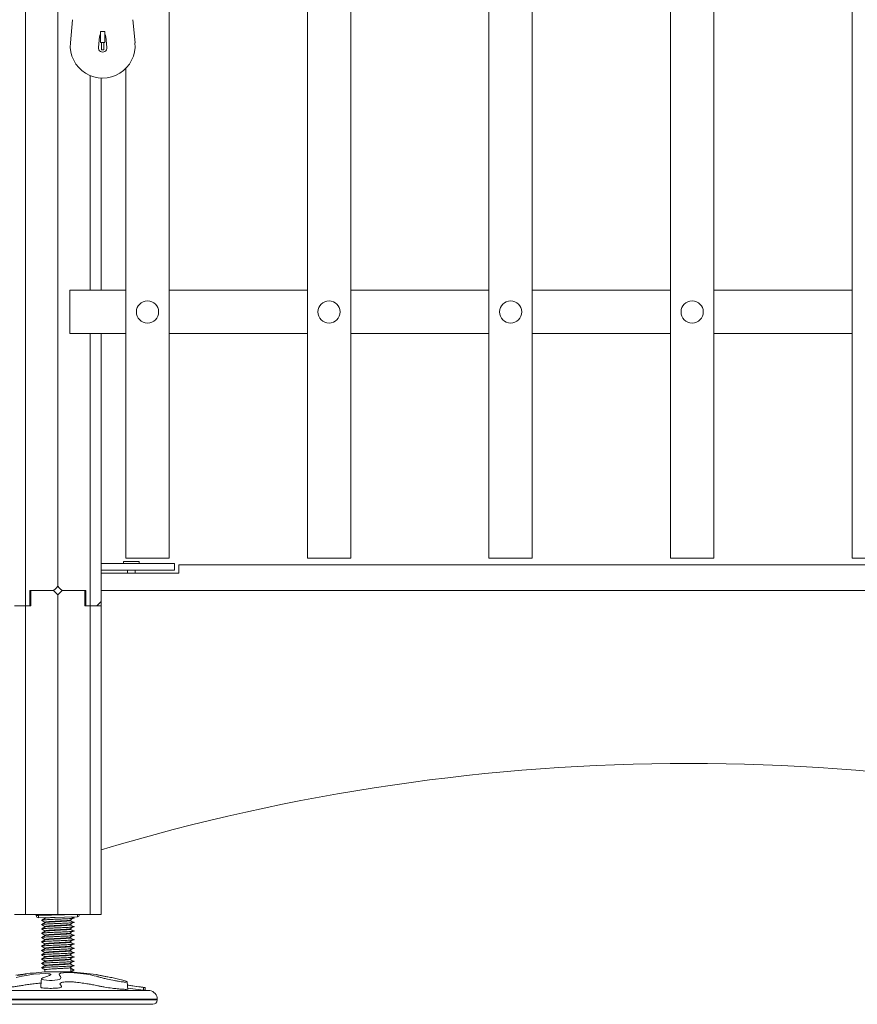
# Model space of a CAD drawing. Header units: millimetres. Extents: x 0 to 420, y 0 to 297.
# Tile 60 of 131: x 232 to 252, y 171 to 193. Entities that reach past the tile are written whole.
import ezdxf

# ---------------------------------------------------------------- set-up
doc = ezdxf.new("R2010")
doc.units = ezdxf.units.MM

msp = doc.modelspace()

# ---------------------------------------------------------------- linework, layer by layer
at = {"color": 7, "linetype": 'Continuous', "lineweight": 18}
for p, q in [((233.206, 180.201), (233.206, 209.001)), ((232.456, 208.751), (232.456, 179.751)), ((235.781, 208.351), (235.781, 180.851)), ((238.981, 180.851), (238.981, 208.351)), ((239.981, 208.351), (239.981, 180.851)), ((243.181, 180.851), (243.181, 208.351)), ((244.181, 208.351), (244.181, 180.851)), ((247.381, 180.851), (247.381, 208.351)), ((248.381, 208.351), (248.381, 180.851)), ((251.581, 180.851), (251.581, 208.351)), ((233.543, 193.314), (233.496, 192.779)), ((234.991, 192.779), (234.944, 193.314)), ((234.293, 193.038), (234.193, 193.038)), ((234.193, 192.788), (234.193, 193.038)), ((234.293, 192.788), (234.293, 193.038)), ((234.169, 192.921), (234.144, 192.673)), ((234.193, 192.788), (234.293, 192.788)), ((234.218, 192.613), (234.218, 192.788)), ((234.268, 192.788), (234.268, 192.613)), ((234.343, 192.673), (234.318, 192.921)), ((234.268, 192.613), (234.218, 192.613)), ((234.781, 180.851), (234.781, 192.19)), ((234.206, 187.051), (234.206, 191.964)), ((233.481, 186.051), (233.481, 187.051)), ((234.781, 187.051), (233.481, 187.051)), ((238.981, 187.051), (235.781, 187.051)), ((243.181, 187.051), (239.981, 187.051)), ((247.381, 187.051), (244.181, 187.051)), ((251.581, 187.051), (248.381, 187.051)), ((234.781, 186.051), (233.481, 186.051)), ((234.206, 179.851), (234.206, 186.051)), ((238.981, 186.051), (235.781, 186.051)), ((243.181, 186.051), (239.981, 186.051)), ((247.381, 186.051), (244.181, 186.051)), ((251.581, 186.051), (248.381, 186.051)), ((234.206, 180.726), (235.906, 180.726)), ((234.728, 180.776), (234.723, 180.771)), ((234.723, 180.771), (234.723, 180.726)), ((235.088, 180.771), (234.723, 180.771)), ((234.728, 180.776), (235.083, 180.776)), ((235.781, 180.851), (234.781, 180.851)), ((235.088, 180.771), (235.083, 180.776)), ((235.088, 180.726), (235.088, 180.771)), ((235.906, 180.726), (235.906, 180.576)), ((239.981, 180.851), (238.981, 180.851)), ((244.181, 180.851), (243.181, 180.851)), ((248.381, 180.851), (247.381, 180.851)), ((252.581, 180.851), (251.581, 180.851)), ((234.206, 180.576), (235.906, 180.576)), ((236.006, 180.501), (234.206, 180.501)), ((234.818, 180.576), (234.818, 180.501)), ((234.993, 180.501), (234.993, 180.576)), ((236.006, 180.701), (236.006, 180.501)), ((259.606, 180.701), (236.006, 180.701)), ((232.556, 180.101), (233.106, 180.101)), ((232.556, 179.751), (232.556, 180.101)), ((232.581, 180.101), (233.106, 180.101)), ((232.581, 179.751), (232.581, 180.101)), ((233.831, 180.101), (233.306, 180.101)), ((233.856, 180.101), (233.306, 180.101)), ((233.831, 179.751), (233.831, 180.101)), ((233.856, 179.751), (233.856, 180.101)), ((261.406, 180.101), (234.206, 180.101)), ((234.206, 180.101), (234.206, 174.101)), ((233.206, 180.001), (233.206, 172.601)), ((234.106, 179.751), (234.206, 179.851)), ((232.206, 179.751), (232.456, 179.751)), ((232.456, 179.751), (232.306, 179.751)), ((232.456, 172.601), (232.456, 179.751)), ((232.456, 179.751), (232.581, 179.751)), ((232.456, 179.751), (232.556, 179.751)), ((233.956, 179.751), (233.831, 179.751)), ((233.956, 179.751), (233.856, 179.751)), ((233.956, 172.601), (233.956, 179.751)), ((234.206, 179.751), (233.956, 179.751)), ((233.956, 179.751), (234.106, 179.751)), ((234.206, 179.751), (234.206, 172.601)), ((232.456, 172.601), (232.206, 172.601)), ((233.206, 172.601), (232.456, 172.601)), ((232.706, 172.578), (232.706, 172.601)), ((232.757, 172.578), (232.706, 172.578)), ((232.757, 172.578), (233.657, 172.601)), ((233.657, 172.551), (232.757, 172.528)), ((232.896, 172.531), (232.906, 172.526)), ((232.906, 172.526), (232.927, 172.532)), ((232.906, 172.526), (232.906, 172.517)), ((233.206, 172.601), (233.956, 172.601)), ((233.552, 172.528), (233.52, 172.548)), ((233.706, 172.601), (233.657, 172.601)), ((233.706, 172.601), (233.706, 172.601)), ((233.956, 172.601), (234.206, 172.601)), ((232.833, 172.47), (232.828, 172.471)), ((232.833, 172.37), (232.828, 172.371)), ((232.906, 172.426), (232.906, 172.417)), ((232.906, 172.326), (232.906, 172.317)), ((233.506, 172.466), (233.506, 172.476)), ((233.506, 172.366), (233.506, 172.376)), ((233.506, 172.266), (233.506, 172.276)), ((232.833, 172.27), (232.828, 172.271)), ((232.833, 172.17), (232.828, 172.171)), ((232.833, 172.07), (232.828, 172.071)), ((232.906, 172.226), (232.906, 172.217)), ((232.906, 172.126), (232.906, 172.117)), ((233.506, 172.166), (233.506, 172.176)), ((233.506, 172.066), (233.506, 172.076)), ((232.833, 171.97), (232.828, 171.971)), ((232.833, 171.87), (232.828, 171.871)), ((232.906, 172.026), (232.906, 172.017)), ((232.906, 171.926), (232.906, 171.917)), ((232.906, 171.826), (232.906, 171.817)), ((233.506, 171.966), (233.506, 171.976)), ((233.506, 171.866), (233.506, 171.876)), ((232.833, 171.77), (232.828, 171.771)), ((232.833, 171.67), (232.828, 171.671)), ((232.906, 171.726), (232.906, 171.717)), ((232.906, 171.626), (232.906, 171.617)), ((233.506, 171.766), (233.506, 171.776)), ((233.506, 171.666), (233.506, 171.676)), ((232.833, 171.57), (232.828, 171.571)), ((232.833, 171.47), (232.828, 171.471)), ((232.833, 171.37), (232.828, 171.371)), ((232.906, 171.526), (232.906, 171.517)), ((232.906, 171.426), (232.906, 171.417)), ((233.506, 171.566), (233.506, 171.576)), ((233.506, 171.466), (233.506, 171.476)), ((233.506, 171.366), (233.506, 171.376)), ((233.584, 171.321), (233.506, 171.366)), ((233.506, 171.366), (233.506, 171.276)), ((232.906, 171.326), (232.906, 171.276)), ((232.906, 171.276), (233.506, 171.276)), ((233.506, 171.276), (233.584, 171.321)), ((234.822, 170.87), (234.806, 171.05)), ((234.817, 170.969), (234.813, 170.969)), ((234.814, 170.967), (235.187, 170.919)), ((234.841, 170.968), (234.817, 170.969)), ((234.94, 170.955), (234.841, 170.968)), ((234.916, 170.956), (234.94, 170.955)), ((235.095, 170.933), (234.916, 170.956)), ((234.94, 170.955), (234.94, 170.953)), ((235.119, 170.932), (235.095, 170.933)), ((235.223, 170.919), (235.119, 170.932)), ((235.187, 170.919), (235.188, 170.856)), ((235.187, 170.919), (235.223, 170.919)), ((235.223, 170.919), (235.224, 170.856)), ((234.819, 170.902), (235.188, 170.856)), ((235.188, 170.856), (235.224, 170.856)), ((235.331, 170.842), (235.224, 170.856)), ((231.006, 170.526), (233.206, 170.526)), ((233.206, 170.526), (235.406, 170.526)), ((235.506, 170.626), (235.506, 170.644))]:
    msp.add_line(p, q, dxfattribs=at)
at = {"color": 8, "linetype": 'Continuous', "lineweight": 18}
for p, q in [((233.956, 192.021), (233.956, 187.051)), ((233.956, 186.051), (233.956, 179.751)), ((232.757, 172.601), (232.757, 172.578)), ((233.657, 172.601), (233.657, 172.601)), ((231.081, 170.842), (233.206, 170.842)), ((233.206, 170.842), (235.331, 170.842)), ((230.906, 170.644), (233.206, 170.644)), ((230.906, 170.626), (233.206, 170.626)), ((233.206, 170.644), (235.506, 170.644)), ((233.206, 170.626), (235.506, 170.626))]:
    msp.add_line(p, q, dxfattribs=at)
at = {"color": 7, "linetype": 'Continuous', "lineweight": 18, "flags": 128}
for points in [[(233.106, 180.101), (233.149, 180.144), (233.181, 180.176), (233.2, 180.195), (233.206, 180.201)], [(233.106, 180.101), (233.149, 180.058), (233.181, 180.027), (233.2, 180.008), (233.206, 180.001)], [(233.306, 180.101), (233.263, 180.144), (233.231, 180.176), (233.212, 180.195), (233.206, 180.201)], [(233.306, 180.101), (233.263, 180.058), (233.231, 180.027), (233.212, 180.008), (233.206, 180.001)], [(232.236, 171.202), (232.345, 171.217), (232.414, 171.225), (232.452, 171.229), (232.471, 171.23), (232.467, 171.227), (232.434, 171.22), (232.381, 171.21), (232.264, 171.191)], [(232.242, 171.147), (232.379, 171.176), (232.517, 171.202), (232.646, 171.22), (232.789, 171.232), (232.924, 171.237), (232.984, 171.235), (233.023, 171.231), (233.043, 171.225), (233.045, 171.213), (233.009, 171.191), (232.949, 171.166), (232.861, 171.136), (232.834, 171.123), (232.827, 171.113), (232.839, 171.105), (232.88, 171.094), (232.94, 171.086), (233.01, 171.081), (233.075, 171.081), (233.138, 171.085), (233.198, 171.093), (233.237, 171.103), (233.266, 171.119), (233.275, 171.144), (233.265, 171.168), (233.244, 171.197), (233.238, 171.223), (233.27, 171.244), (233.336, 171.258), (233.398, 171.262), (233.481, 171.262), (233.584, 171.256), (233.732, 171.242), (233.87, 171.223), (233.965, 171.206), (234.048, 171.188), (234.094, 171.176), (234.094, 171.176)], [(232.827, 171.116), (232.823, 171.068), (232.81, 170.92)]]:
    msp.add_lwpolyline(points, dxfattribs=at)
at = {"color": 7, "linetype": 'Continuous', "lineweight": 18}
for centre in [(235.281, 186.551), (235.281, 186.551), (239.481, 186.551), (239.481, 186.551), (243.681, 186.551), (243.681, 186.551), (247.881, 186.551), (247.881, 186.551)]:
    msp.add_circle(centre, 0.257, dxfattribs=at)
for centre, radius, start, end in [((234.243, 192.913), 0.075, 131.8103, 174.2608), ((234.243, 192.913), 0.075, 5.7392, 48.1897), ((234.243, 192.713), 0.75, 175, 5), ((234.243, 192.663), 0.1, 174.2608, 5.7392), ((247.806, 128.851), 47.25, 73.2719, 106.7281), ((232.756, 172.578), 0.05, 180, 271.5), ((232.281, 172.553), 0.477, 356.9961, 3.0039), ((233.181, 172.576), 0.477, 356.9961, 3.0039), ((233.656, 172.601), 0.05, 271.5, 0), ((233.893, 159.317), 12, 94.7177, 97.3329), ((232.519, 159.317), 12, 82.426, 85.2823), ((235.306, 170.644), 0.2, 0, 82.875), ((235.406, 170.626), 0.1, 270, 0)]:
    msp.add_arc(centre, radius, start, end, dxfattribs=at)
for points, knots in [([(232.907, 172.517), (232.894, 172.51), (232.868, 172.495), (232.842, 172.48), (232.829, 172.472)], [0, 0, 0, 0, 0.499888, 1, 1, 1, 1]), ([(232.833, 172.472), (232.838, 172.474), (232.849, 172.478), (232.933, 172.484), (233.057, 172.49), (233.206, 172.496), (233.354, 172.503), (233.48, 172.508), (233.565, 172.515), (233.59, 172.521), (233.581, 172.525), (233.552, 172.528), (233.55, 172.528)], [0, 0, 0, 0, 0.091566, 0.206239, 0.316383, 0.430063, 0.543743, 0.653888, 0.76856, 0.880305, 0.99205, 1, 1, 1, 1]), ([(232.911, 172.518), (232.915, 172.519), (232.923, 172.523), (232.989, 172.529), (233.068, 172.534), (233.124, 172.537), (233.141, 172.538)], [0, 0, 0, 0, 0.2414172, 0.5579763, 0.8620106, 1, 1, 1, 1]), ([(233.479, 172.47), (233.491, 172.477), (233.515, 172.492), (233.539, 172.507), (233.552, 172.515)], [0, 0, 0, 0, 0.499988, 1, 1, 1, 1]), ([(232.829, 172.47), (232.842, 172.463), (232.868, 172.448), (232.893, 172.433), (232.906, 172.426)], [0, 0, 0, 0, 0.507461, 1, 1, 1, 1]), ([(232.907, 172.417), (232.894, 172.41), (232.868, 172.395), (232.842, 172.38), (232.829, 172.372)], [0, 0, 0, 0, 0.49989, 1, 1, 1, 1]), ([(232.829, 172.37), (232.842, 172.363), (232.868, 172.348), (232.893, 172.333), (232.906, 172.326)], [0, 0, 0, 0, 0.507463, 1, 1, 1, 1]), ([(232.907, 172.317), (232.894, 172.31), (232.868, 172.295), (232.842, 172.28), (232.829, 172.272)], [0, 0, 0, 0, 0.499886, 1, 1, 1, 1]), ([(232.833, 172.372), (232.838, 172.374), (232.849, 172.378), (232.933, 172.384), (233.057, 172.39), (233.206, 172.396), (233.354, 172.403), (233.48, 172.408), (233.565, 172.415), (233.59, 172.421), (233.581, 172.425), (233.552, 172.428), (233.55, 172.428)], [0, 0, 0, 0, 0.091566, 0.206239, 0.316383, 0.430063, 0.543743, 0.653888, 0.76856, 0.880305, 0.99205, 1, 1, 1, 1]), ([(232.833, 172.272), (232.838, 172.274), (232.849, 172.278), (232.933, 172.284), (233.057, 172.29), (233.206, 172.296), (233.354, 172.303), (233.48, 172.308), (233.565, 172.315), (233.59, 172.321), (233.581, 172.325), (233.552, 172.328), (233.55, 172.328)], [0, 0, 0, 0, 0.091566, 0.206239, 0.316383, 0.430063, 0.543743, 0.653888, 0.76856, 0.880305, 0.99205, 1, 1, 1, 1]), ([(232.906, 172.426), (232.91, 172.428), (232.919, 172.432), (232.989, 172.439), (233.088, 172.445), (233.206, 172.451), (233.323, 172.458), (233.423, 172.463), (233.46, 172.467), (233.478, 172.47)], [0, 0, 0, 0, 0.143315, 0.290395, 0.431655, 0.577457, 0.723262, 0.864519, 1, 1, 1, 1]), ([(232.906, 172.326), (232.91, 172.328), (232.919, 172.332), (232.989, 172.339), (233.088, 172.345), (233.206, 172.351), (233.323, 172.358), (233.423, 172.363), (233.46, 172.367), (233.478, 172.37)], [0, 0, 0, 0, 0.143315, 0.290395, 0.431655, 0.577456, 0.723262, 0.864519, 1, 1, 1, 1]), ([(232.911, 172.418), (232.915, 172.419), (232.923, 172.423), (232.989, 172.429), (233.088, 172.435), (233.206, 172.441), (233.324, 172.448), (233.423, 172.453), (233.493, 172.46), (233.502, 172.464), (233.506, 172.466)], [0, 0, 0, 0, 0.099814, 0.230695, 0.356397, 0.486141, 0.615888, 0.741588, 0.872469, 1, 1, 1, 1]), ([(232.911, 172.318), (232.915, 172.319), (232.923, 172.323), (232.989, 172.329), (233.088, 172.335), (233.206, 172.341), (233.324, 172.348), (233.423, 172.353), (233.493, 172.36), (233.502, 172.364), (233.506, 172.366)], [0, 0, 0, 0, 0.099814, 0.230695, 0.356397, 0.486141, 0.615888, 0.741588, 0.872469, 1, 1, 1, 1]), ([(233.479, 172.37), (233.491, 172.377), (233.515, 172.392), (233.539, 172.407), (233.552, 172.415)], [0, 0, 0, 0, 0.499992, 1, 1, 1, 1]), ([(233.479, 172.27), (233.491, 172.277), (233.515, 172.292), (233.539, 172.307), (233.552, 172.315)], [0, 0, 0, 0, 0.499992, 1, 1, 1, 1]), ([(233.552, 172.428), (233.539, 172.435), (233.516, 172.45), (233.493, 172.464), (233.482, 172.471)], [0, 0, 0, 0, 0.519326, 1, 1, 1, 1]), ([(233.552, 172.328), (233.539, 172.335), (233.516, 172.35), (233.493, 172.364), (233.482, 172.371)], [0, 0, 0, 0, 0.5193279, 1, 1, 1, 1]), ([(232.829, 172.27), (232.842, 172.263), (232.868, 172.248), (232.893, 172.233), (232.906, 172.226)], [0, 0, 0, 0, 0.507465, 1, 1, 1, 1]), ([(232.907, 172.217), (232.894, 172.21), (232.868, 172.195), (232.842, 172.18), (232.829, 172.172)], [0, 0, 0, 0, 0.499886, 1, 1, 1, 1]), ([(232.829, 172.17), (232.842, 172.163), (232.868, 172.148), (232.893, 172.133), (232.906, 172.126)], [0, 0, 0, 0, 0.507461, 1, 1, 1, 1]), ([(232.907, 172.117), (232.894, 172.11), (232.868, 172.095), (232.842, 172.08), (232.829, 172.072)], [0, 0, 0, 0, 0.49989, 1, 1, 1, 1]), ([(232.829, 172.07), (232.842, 172.063), (232.868, 172.048), (232.893, 172.033), (232.906, 172.026)], [0, 0, 0, 0, 0.507461, 1, 1, 1, 1]), ([(232.833, 172.172), (232.838, 172.174), (232.849, 172.178), (232.933, 172.184), (233.057, 172.19), (233.206, 172.196), (233.354, 172.203), (233.48, 172.208), (233.565, 172.215), (233.59, 172.221), (233.581, 172.225), (233.552, 172.228), (233.55, 172.228)], [0, 0, 0, 0, 0.091566, 0.206239, 0.316383, 0.430063, 0.543743, 0.653888, 0.76856, 0.880305, 0.99205, 1, 1, 1, 1]), ([(232.833, 172.072), (232.838, 172.074), (232.849, 172.078), (232.933, 172.084), (233.057, 172.09), (233.206, 172.096), (233.354, 172.103), (233.48, 172.108), (233.565, 172.115), (233.59, 172.121), (233.581, 172.125), (233.552, 172.128), (233.55, 172.128)], [0, 0, 0, 0, 0.091566, 0.206239, 0.316383, 0.430063, 0.543743, 0.653888, 0.76856, 0.880305, 0.99205, 1, 1, 1, 1]), ([(232.906, 172.226), (232.91, 172.228), (232.919, 172.232), (232.989, 172.239), (233.088, 172.245), (233.206, 172.251), (233.323, 172.258), (233.423, 172.263), (233.46, 172.267), (233.478, 172.27)], [0, 0, 0, 0, 0.143315, 0.2903946, 0.4316549, 0.5774565, 0.7232617, 0.8645189, 1, 1, 1, 1]), ([(232.906, 172.126), (232.91, 172.128), (232.919, 172.132), (232.989, 172.139), (233.088, 172.145), (233.206, 172.151), (233.323, 172.158), (233.423, 172.163), (233.46, 172.167), (233.478, 172.17)], [0, 0, 0, 0, 0.143315, 0.290395, 0.431655, 0.577457, 0.723262, 0.864519, 1, 1, 1, 1]), ([(232.906, 172.026), (232.91, 172.028), (232.919, 172.032), (232.989, 172.039), (233.088, 172.045), (233.206, 172.051), (233.323, 172.058), (233.423, 172.063), (233.46, 172.067), (233.478, 172.07)], [0, 0, 0, 0, 0.143315, 0.290395, 0.431655, 0.577456, 0.723262, 0.864519, 1, 1, 1, 1]), ([(232.911, 172.218), (232.915, 172.219), (232.923, 172.223), (232.989, 172.229), (233.088, 172.235), (233.206, 172.241), (233.324, 172.248), (233.423, 172.253), (233.493, 172.26), (233.502, 172.264), (233.506, 172.266)], [0, 0, 0, 0, 0.099814, 0.230695, 0.356397, 0.486141, 0.615888, 0.741588, 0.872469, 1, 1, 1, 1]), ([(232.911, 172.118), (232.915, 172.119), (232.923, 172.123), (232.989, 172.129), (233.088, 172.135), (233.206, 172.141), (233.324, 172.148), (233.423, 172.153), (233.493, 172.16), (233.502, 172.164), (233.506, 172.166)], [0, 0, 0, 0, 0.099814, 0.230695, 0.356397, 0.486141, 0.615888, 0.741588, 0.872469, 1, 1, 1, 1]), ([(232.911, 172.018), (232.915, 172.019), (232.923, 172.023), (232.989, 172.029), (233.088, 172.035), (233.206, 172.041), (233.324, 172.048), (233.423, 172.053), (233.493, 172.06), (233.502, 172.064), (233.506, 172.066)], [0, 0, 0, 0, 0.099814, 0.230695, 0.356397, 0.486141, 0.615888, 0.741588, 0.872469, 1, 1, 1, 1]), ([(233.479, 172.17), (233.491, 172.177), (233.515, 172.192), (233.539, 172.207), (233.552, 172.215)], [0, 0, 0, 0, 0.499988, 1, 1, 1, 1]), ([(233.479, 172.07), (233.491, 172.077), (233.515, 172.092), (233.539, 172.107), (233.552, 172.115)], [0, 0, 0, 0, 0.499992, 1, 1, 1, 1]), ([(233.552, 172.228), (233.539, 172.235), (233.516, 172.25), (233.493, 172.264), (233.482, 172.271)], [0, 0, 0, 0, 0.5193279, 1, 1, 1, 1]), ([(233.552, 172.128), (233.539, 172.135), (233.516, 172.15), (233.493, 172.164), (233.482, 172.171)], [0, 0, 0, 0, 0.519326, 1, 1, 1, 1]), ([(233.552, 172.028), (233.539, 172.035), (233.516, 172.05), (233.493, 172.064), (233.482, 172.071)], [0, 0, 0, 0, 0.519326, 1, 1, 1, 1]), ([(232.907, 172.017), (232.894, 172.01), (232.868, 171.995), (232.842, 171.98), (232.829, 171.972)], [0, 0, 0, 0, 0.49989, 1, 1, 1, 1]), ([(232.829, 171.97), (232.842, 171.963), (232.868, 171.948), (232.893, 171.933), (232.906, 171.926)], [0, 0, 0, 0, 0.507463, 1, 1, 1, 1]), ([(232.907, 171.917), (232.894, 171.91), (232.868, 171.895), (232.842, 171.88), (232.829, 171.872)], [0, 0, 0, 0, 0.499886, 1, 1, 1, 1]), ([(232.829, 171.87), (232.842, 171.863), (232.868, 171.848), (232.893, 171.833), (232.906, 171.826)], [0, 0, 0, 0, 0.507465, 1, 1, 1, 1]), ([(232.833, 171.972), (232.838, 171.974), (232.849, 171.978), (232.933, 171.984), (233.057, 171.99), (233.206, 171.996), (233.354, 172.003), (233.48, 172.008), (233.565, 172.015), (233.59, 172.021), (233.581, 172.025), (233.552, 172.028), (233.55, 172.028)], [0, 0, 0, 0, 0.091566, 0.206239, 0.316383, 0.430063, 0.543743, 0.653888, 0.76856, 0.880305, 0.99205, 1, 1, 1, 1]), ([(232.833, 171.872), (232.838, 171.874), (232.849, 171.878), (232.933, 171.884), (233.057, 171.89), (233.206, 171.896), (233.354, 171.903), (233.48, 171.908), (233.565, 171.915), (233.59, 171.921), (233.581, 171.925), (233.552, 171.928), (233.55, 171.928)], [0, 0, 0, 0, 0.091566, 0.206239, 0.316383, 0.430063, 0.543743, 0.653888, 0.76856, 0.880305, 0.99205, 1, 1, 1, 1]), ([(232.833, 171.772), (232.838, 171.774), (232.849, 171.778), (232.933, 171.784), (233.057, 171.79), (233.206, 171.796), (233.354, 171.803), (233.48, 171.808), (233.565, 171.815), (233.59, 171.821), (233.581, 171.825), (233.552, 171.828), (233.55, 171.828)], [0, 0, 0, 0, 0.091566, 0.206239, 0.316383, 0.430063, 0.543743, 0.653888, 0.76856, 0.880305, 0.99205, 1, 1, 1, 1]), ([(232.906, 171.926), (232.91, 171.928), (232.919, 171.932), (232.989, 171.939), (233.088, 171.945), (233.206, 171.951), (233.323, 171.958), (233.423, 171.963), (233.46, 171.967), (233.478, 171.97)], [0, 0, 0, 0, 0.143315, 0.290395, 0.431655, 0.577456, 0.723262, 0.864519, 1, 1, 1, 1]), ([(232.906, 171.826), (232.91, 171.828), (232.919, 171.832), (232.989, 171.839), (233.088, 171.845), (233.206, 171.851), (233.323, 171.858), (233.423, 171.863), (233.46, 171.867), (233.478, 171.87)], [0, 0, 0, 0, 0.143315, 0.2903946, 0.4316549, 0.5774565, 0.7232617, 0.8645189, 1, 1, 1, 1]), ([(232.911, 171.918), (232.915, 171.919), (232.923, 171.923), (232.989, 171.929), (233.088, 171.935), (233.206, 171.941), (233.324, 171.948), (233.423, 171.953), (233.493, 171.96), (233.502, 171.964), (233.506, 171.966)], [0, 0, 0, 0, 0.099814, 0.230695, 0.356397, 0.486141, 0.615888, 0.741588, 0.872469, 1, 1, 1, 1]), ([(232.911, 171.818), (232.915, 171.819), (232.923, 171.823), (232.989, 171.829), (233.088, 171.835), (233.206, 171.841), (233.324, 171.848), (233.423, 171.853), (233.493, 171.86), (233.502, 171.864), (233.506, 171.866)], [0, 0, 0, 0, 0.099814, 0.230695, 0.356397, 0.486141, 0.615888, 0.741588, 0.872469, 1, 1, 1, 1]), ([(233.479, 171.97), (233.491, 171.977), (233.515, 171.992), (233.539, 172.007), (233.552, 172.015)], [0, 0, 0, 0, 0.499992, 1, 1, 1, 1]), ([(233.479, 171.87), (233.491, 171.877), (233.515, 171.892), (233.539, 171.907), (233.552, 171.915)], [0, 0, 0, 0, 0.499988, 1, 1, 1, 1]), ([(233.552, 171.928), (233.539, 171.935), (233.516, 171.95), (233.493, 171.964), (233.482, 171.971)], [0, 0, 0, 0, 0.5193279, 1, 1, 1, 1]), ([(233.552, 171.828), (233.539, 171.835), (233.516, 171.85), (233.493, 171.864), (233.482, 171.871)], [0, 0, 0, 0, 0.5193279, 1, 1, 1, 1]), ([(232.907, 171.817), (232.894, 171.81), (232.868, 171.795), (232.842, 171.78), (232.829, 171.772)], [0, 0, 0, 0, 0.499888, 1, 1, 1, 1]), ([(232.829, 171.77), (232.842, 171.763), (232.868, 171.748), (232.893, 171.733), (232.906, 171.726)], [0, 0, 0, 0, 0.507461, 1, 1, 1, 1]), ([(232.907, 171.717), (232.894, 171.71), (232.868, 171.695), (232.842, 171.68), (232.829, 171.672)], [0, 0, 0, 0, 0.49989, 1, 1, 1, 1]), ([(232.829, 171.67), (232.842, 171.663), (232.868, 171.648), (232.893, 171.633), (232.906, 171.626)], [0, 0, 0, 0, 0.507463, 1, 1, 1, 1]), ([(232.907, 171.617), (232.894, 171.61), (232.868, 171.595), (232.842, 171.58), (232.829, 171.572)], [0, 0, 0, 0, 0.49989, 1, 1, 1, 1]), ([(232.833, 171.672), (232.838, 171.674), (232.849, 171.678), (232.933, 171.684), (233.057, 171.69), (233.206, 171.696), (233.354, 171.703), (233.48, 171.708), (233.565, 171.715), (233.59, 171.721), (233.581, 171.725), (233.552, 171.728), (233.55, 171.728)], [0, 0, 0, 0, 0.091566, 0.206239, 0.316383, 0.430063, 0.543743, 0.653888, 0.76856, 0.880305, 0.99205, 1, 1, 1, 1]), ([(232.833, 171.572), (232.838, 171.574), (232.849, 171.578), (232.933, 171.584), (233.057, 171.59), (233.206, 171.596), (233.354, 171.603), (233.48, 171.608), (233.565, 171.615), (233.59, 171.621), (233.581, 171.625), (233.552, 171.628), (233.55, 171.628)], [0, 0, 0, 0, 0.091566, 0.206239, 0.316383, 0.430063, 0.543743, 0.653888, 0.76856, 0.880305, 0.99205, 1, 1, 1, 1]), ([(232.906, 171.726), (232.91, 171.728), (232.919, 171.732), (232.989, 171.739), (233.088, 171.745), (233.206, 171.751), (233.323, 171.758), (233.423, 171.763), (233.46, 171.767), (233.478, 171.77)], [0, 0, 0, 0, 0.143315, 0.290395, 0.431655, 0.577457, 0.723262, 0.864519, 1, 1, 1, 1]), ([(232.906, 171.626), (232.91, 171.628), (232.919, 171.632), (232.989, 171.639), (233.088, 171.645), (233.206, 171.651), (233.323, 171.658), (233.423, 171.663), (233.46, 171.667), (233.478, 171.67)], [0, 0, 0, 0, 0.143315, 0.290395, 0.431655, 0.577456, 0.723262, 0.864519, 1, 1, 1, 1]), ([(232.911, 171.718), (232.915, 171.719), (232.923, 171.723), (232.989, 171.729), (233.088, 171.735), (233.206, 171.741), (233.324, 171.748), (233.423, 171.753), (233.493, 171.76), (233.502, 171.764), (233.506, 171.766)], [0, 0, 0, 0, 0.099814, 0.230695, 0.356397, 0.486141, 0.615888, 0.741588, 0.872469, 1, 1, 1, 1]), ([(232.911, 171.618), (232.915, 171.619), (232.923, 171.623), (232.989, 171.629), (233.088, 171.635), (233.206, 171.641), (233.324, 171.648), (233.423, 171.653), (233.493, 171.66), (233.502, 171.664), (233.506, 171.666)], [0, 0, 0, 0, 0.099814, 0.230695, 0.356397, 0.486141, 0.615888, 0.741588, 0.872469, 1, 1, 1, 1]), ([(233.479, 171.77), (233.491, 171.777), (233.515, 171.792), (233.539, 171.807), (233.552, 171.815)], [0, 0, 0, 0, 0.499988, 1, 1, 1, 1]), ([(233.479, 171.67), (233.491, 171.677), (233.515, 171.692), (233.539, 171.707), (233.552, 171.715)], [0, 0, 0, 0, 0.499992, 1, 1, 1, 1]), ([(233.479, 171.57), (233.491, 171.577), (233.515, 171.592), (233.539, 171.607), (233.552, 171.615)], [0, 0, 0, 0, 0.499992, 1, 1, 1, 1]), ([(233.552, 171.728), (233.539, 171.735), (233.516, 171.75), (233.493, 171.764), (233.482, 171.771)], [0, 0, 0, 0, 0.519326, 1, 1, 1, 1]), ([(233.552, 171.628), (233.539, 171.635), (233.516, 171.65), (233.493, 171.664), (233.482, 171.671)], [0, 0, 0, 0, 0.5193279, 1, 1, 1, 1]), ([(232.829, 171.57), (232.842, 171.563), (232.868, 171.548), (232.893, 171.533), (232.906, 171.526)], [0, 0, 0, 0, 0.507463, 1, 1, 1, 1]), ([(232.907, 171.517), (232.894, 171.51), (232.868, 171.495), (232.842, 171.48), (232.829, 171.472)], [0, 0, 0, 0, 0.499886, 1, 1, 1, 1]), ([(232.829, 171.47), (232.842, 171.463), (232.868, 171.448), (232.893, 171.433), (232.906, 171.426)], [0, 0, 0, 0, 0.507461, 1, 1, 1, 1]), ([(232.907, 171.417), (232.894, 171.41), (232.868, 171.395), (232.842, 171.38), (232.829, 171.372)], [0, 0, 0, 0, 0.499888, 1, 1, 1, 1]), ([(232.829, 171.37), (232.842, 171.363), (232.868, 171.348), (232.893, 171.333), (232.906, 171.326)], [0, 0, 0, 0, 0.507461, 1, 1, 1, 1]), ([(232.833, 171.472), (232.838, 171.474), (232.849, 171.478), (232.933, 171.484), (233.057, 171.49), (233.206, 171.496), (233.354, 171.503), (233.48, 171.508), (233.565, 171.515), (233.59, 171.521), (233.581, 171.525), (233.552, 171.528), (233.55, 171.528)], [0, 0, 0, 0, 0.091566, 0.206239, 0.316383, 0.430063, 0.543743, 0.653888, 0.76856, 0.880305, 0.99205, 1, 1, 1, 1]), ([(232.833, 171.372), (232.838, 171.374), (232.849, 171.378), (232.933, 171.384), (233.057, 171.39), (233.206, 171.396), (233.354, 171.403), (233.48, 171.408), (233.565, 171.415), (233.59, 171.421), (233.581, 171.425), (233.552, 171.428), (233.55, 171.428)], [0, 0, 0, 0, 0.091566, 0.206239, 0.316383, 0.430063, 0.543743, 0.653888, 0.76856, 0.880305, 0.99205, 1, 1, 1, 1]), ([(232.906, 171.526), (232.91, 171.528), (232.919, 171.532), (232.989, 171.539), (233.088, 171.545), (233.206, 171.551), (233.323, 171.558), (233.423, 171.563), (233.46, 171.567), (233.478, 171.57)], [0, 0, 0, 0, 0.143315, 0.290395, 0.431655, 0.577456, 0.723262, 0.864519, 1, 1, 1, 1]), ([(232.906, 171.426), (232.91, 171.428), (232.919, 171.432), (232.989, 171.439), (233.088, 171.445), (233.206, 171.451), (233.323, 171.458), (233.423, 171.463), (233.46, 171.467), (233.478, 171.47)], [0, 0, 0, 0, 0.143315, 0.290395, 0.431655, 0.577457, 0.723262, 0.864519, 1, 1, 1, 1]), ([(232.906, 171.326), (232.91, 171.328), (232.919, 171.332), (232.989, 171.339), (233.088, 171.345), (233.206, 171.351), (233.323, 171.358), (233.423, 171.363), (233.46, 171.367), (233.478, 171.37)], [0, 0, 0, 0, 0.143315, 0.290395, 0.431655, 0.577457, 0.723262, 0.864519, 1, 1, 1, 1]), ([(232.911, 171.518), (232.915, 171.519), (232.923, 171.523), (232.989, 171.529), (233.088, 171.535), (233.206, 171.541), (233.324, 171.548), (233.423, 171.553), (233.493, 171.56), (233.502, 171.564), (233.506, 171.566)], [0, 0, 0, 0, 0.099814, 0.230695, 0.356397, 0.486141, 0.615888, 0.741588, 0.872469, 1, 1, 1, 1]), ([(232.911, 171.418), (232.915, 171.419), (232.923, 171.423), (232.989, 171.429), (233.088, 171.435), (233.206, 171.441), (233.324, 171.448), (233.423, 171.453), (233.493, 171.46), (233.502, 171.464), (233.506, 171.466)], [0, 0, 0, 0, 0.099814, 0.230695, 0.356397, 0.486141, 0.615888, 0.741588, 0.872469, 1, 1, 1, 1]), ([(233.479, 171.47), (233.491, 171.477), (233.515, 171.492), (233.539, 171.507), (233.552, 171.515)], [0, 0, 0, 0, 0.499988, 1, 1, 1, 1]), ([(233.479, 171.37), (233.491, 171.377), (233.515, 171.392), (233.539, 171.407), (233.552, 171.415)], [0, 0, 0, 0, 0.499988, 1, 1, 1, 1]), ([(233.552, 171.528), (233.539, 171.535), (233.516, 171.55), (233.493, 171.564), (233.482, 171.571)], [0, 0, 0, 0, 0.5193279, 1, 1, 1, 1]), ([(233.552, 171.428), (233.539, 171.435), (233.516, 171.45), (233.493, 171.464), (233.482, 171.471)], [0, 0, 0, 0, 0.519326, 1, 1, 1, 1]), ([(233.552, 171.328), (233.539, 171.335), (233.516, 171.35), (233.493, 171.364), (233.482, 171.371)], [0, 0, 0, 0, 0.519326, 1, 1, 1, 1]), ([(233.584, 171.321), (233.583, 171.323), (233.581, 171.325), (233.552, 171.328), (233.55, 171.328)], [0, 0, 0, 0, 0.933578, 1, 1, 1, 1]), ([(234.094, 171.176), (234.12, 171.169), (234.168, 171.156), (234.249, 171.133), (234.364, 171.106), (234.487, 171.081), (234.598, 171.06), (234.67, 171.049), (234.724, 171.043), (234.767, 171.041), (234.798, 171.043), (234.811, 171.05), (234.792, 171.062), (234.743, 171.078), (234.677, 171.096), (234.593, 171.115), (234.485, 171.137), (234.373, 171.159), (234.278, 171.177), (234.192, 171.193), (234.123, 171.206), (234.091, 171.214), (234.098, 171.212), (234.101, 171.212)], [0, 0, 0, 0, 0.06435, 0.1228664, 0.1836056, 0.2641523, 0.3043925, 0.3364826, 0.3604853, 0.3844787, 0.4200216, 0.4563932, 0.4933028, 0.5430998, 0.5814221, 0.6207061, 0.6858252, 0.7509985, 0.7960721, 0.8418857, 0.9069287, 0.9719134, 1, 1, 1, 1]), ([(231.745, 170.9), (231.744, 170.899), (231.74, 170.897), (231.754, 170.895), (231.79, 170.895), (231.846, 170.898), (231.918, 170.903), (232.018, 170.912), (232.122, 170.924), (232.224, 170.937), (232.322, 170.952), (232.419, 170.969), (232.529, 170.987), (232.658, 171.003), (232.762, 171.013), (232.813, 171.015), (232.818, 171.015)], [0, 0, 0, 0, 0.014823, 0.063836, 0.112883, 0.164911, 0.228096, 0.291032, 0.387751, 0.469849, 0.554056, 0.663532, 0.772967, 0.880019, 0.987754, 1, 1, 1, 1]), ([(232.813, 170.92), (232.812, 170.919), (232.81, 170.915), (232.831, 170.909), (232.875, 170.903), (232.944, 170.898), (233.022, 170.895), (233.1, 170.896), (233.172, 170.9), (233.23, 170.905), (233.274, 170.915), (233.293, 170.927), (233.294, 170.942), (233.283, 170.96), (233.262, 170.98), (233.252, 171.001), (233.266, 171.02), (233.304, 171.036), (233.364, 171.046), (233.433, 171.05), (233.519, 171.047), (233.637, 171.036), (233.776, 171.019), (233.908, 170.999), (234.025, 170.978), (234.113, 170.958), (234.2, 170.939), (234.306, 170.92), (234.437, 170.902), (234.566, 170.887), (234.655, 170.879), (234.719, 170.874), (234.771, 170.872), (234.806, 170.873), (234.825, 170.875), (234.82, 170.877), (234.819, 170.878)], [0, 0, 0, 0, 0.007779, 0.022764, 0.04657, 0.071091, 0.092336, 0.113714, 0.133181, 0.154134, 0.172446, 0.20545, 0.235845, 0.266306, 0.327928, 0.366761, 0.406226, 0.449313, 0.479404, 0.501028, 0.522724, 0.5523, 0.595877, 0.640235, 0.682905, 0.73982, 0.774656, 0.810205, 0.86286, 0.896124, 0.917915, 0.934554, 0.951253, 0.973486, 0.996322, 1, 1, 1, 1])]:
    msp.add_open_spline(points, degree=3, knots=knots, dxfattribs=at)

doc.saveas('drawing.dxf')
